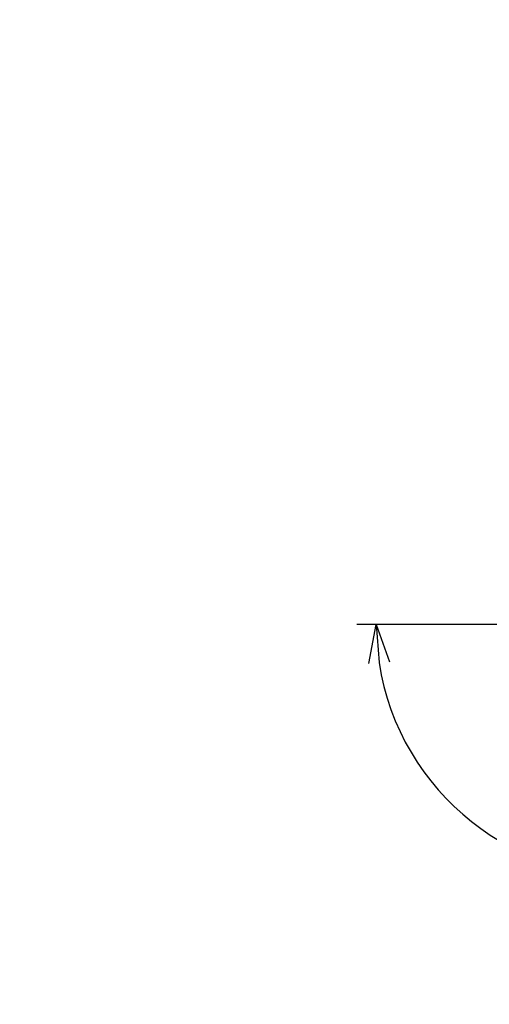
# Model space of a CAD drawing. Extents: x 145 to 1819, y 761 to 1310.
# Tile 15 of 88: x 439 to 457, y 1173 to 1211. Entities that reach past the tile are written whole.
import ezdxf
from ezdxf import colors
from ezdxf.entities.mleader import LeaderData, LeaderLine
from ezdxf.enums import TextEntityAlignment as Align
from ezdxf.math import Vec2, Vec3

# ---------------------------------------------------------------- set-up
doc = ezdxf.new("R2010")
doc.units = 0
doc.header["$MEASUREMENT"] = 0
for name, color, linetype, lineweight in [('B_ANNO_DIM', 7, 'Continuous', 18), ('B_ANNO_TEXT', 7, 'Continuous', 18), ('B_REBAR', 5, 'Continuous', 25)]:
    doc.layers.add(name, color=color, linetype=linetype, lineweight=lineweight)
doc.styles.add('Annotative', font='calibri.ttf', dxfattribs={"height": 0.0625})
doc.styles.get("Standard").update_dxf_attribs({"font": 'calibri.ttf'})
doc.dimstyles.new('Annotative', dxfattribs={"dimscale": 0, "dimtxt": 0.0625, "dimasz": 0.0625, "dimexe": 0.03125, "dimexo": 0.03125, "dimgap": 0.03125, "dimtad": 1, "dimdec": 3, "dimzin": 3, "dimdsep": 46, "dimlunit": 4, "dimtxsty": 'Standard', "dimblk": 'OPEN30', "dimcen": 0.03125, "dimaunit": 1, "dimadec": 0, "dimazin": 3, "dimtfac": 0.75, "dimtdec": 3, "dimtofl": 0, "dimtmove": 0, "dimatfit": 3, "dimldrblk": 'OPEN30', "dimfxl": 1, "dimtfill": 1, "dimfrac": 1, "dimtolj": 1, "dimtzin": 0, "dimarcsym": 0})

# ---------------------------------------------------------------- blocks, each defined once
blk = doc.blocks.new('_Open30')
at = {"color": 0, "linetype": 'ByBlock', "lineweight": -2}
for p, q in [((-1, 0.268), (0, 0)), ((0, 0), (-1, -0.268)), ((0, 0), (-1, 0))]:
    blk.add_line(p, q, dxfattribs=at)
blk = doc.blocks.new('*D28')
at = {"layer": 'B_ANNO_DIM', "color": 0, "lineweight": -2, "transparency": 16777216}
for p, q in [((7.534, -14.001), (13.868, -13.011)), ((-0.75, -14.644), (-7.161, -14.644))]:
    blk.add_line(p, q, dxfattribs=at)
blk.add_arc((3.417, -14.644), 9.828, 188.7533, 0.1274, dxfattribs=at)
at = {"layer": 'Defpoints', "color": 0, "transparency": 16777216}
for p in [(6.793, -14.117), (0, -14.644), (3.417, -14.644), (-1.051, -23.398)]:
    blk.add_point(p, dxfattribs=at)
at = {"layer": 'B_ANNO_DIM', "color": 0, "lineweight": -2, "transparency": 16777216, "xscale": 1.5, "yscale": 1.5, "zscale": 1.5}
for p, rotation in [((13.127, -13.127), 94.504008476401), ((-6.411, -14.644), 94.37665075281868)]:
    blk.add_blockref('_Open30', p, dxfattribs=dict(at, rotation=rotation))
at = {"layer": 'B_ANNO_DIM', "color": 0, "transparency": 16777216, "insert": (4.06, -22.929), "char_height": 1.5, "attachment_point": 5, "rotation": 4.4403}
blk.add_mtext('\\A1;189°', dxfattribs=at)
blk = doc.blocks.new('R502')
at = {"layer": 'B_ANNO_DIM'}
dim = blk.add_angular_dim_3p(base=(-1.0511, -23.3981), center=(3.4168, -14.6444), p1=(0, -14.6444), p2=(6.7927, -14.117), dimstyle='Annotative', override={"dimtfill": 0}, dxfattribs=at)
dim.commit()
dim.dimension.update_dxf_attribs({"geometry": '*D28', "text_midpoint": (4.0602, -22.929)})
blk = doc.blocks.new('INS_SS42_BASE')
at = {"lineweight": 30, "flags": 104}
for tag, p in [('SUB1', (311.281, 226.103, 1.684)), ('SUB2', (319.281, 226.103, 1.684))]:
    blk.add_attdef(tag, text='', height=1.5, dxfattribs=at).set_placement(p, align=Align.MIDDLE_CENTER)
at = {"layer": 'B_ANNO_TEXT', "lineweight": 30}
for tag, p in [('SUB1', (311.281, 226.103)), ('SUB2', (319.281, 226.103))]:
    blk.add_attdef(tag, text='', height=1.5, dxfattribs=at).set_placement(p, align=Align.MIDDLE_CENTER)
at = {"layer": 'B_ANNO_TEXT', "style": 'Annotative'}
for tag, p in [('CORNER1', (97.357, 101.834)), ('CORNER2', (98.569, 3.306))]:
    blk.add_attdef(tag, text='', height=1.5, dxfattribs=at).set_placement(p, align=Align.BOTTOM_RIGHT)
at = {"layer": 'B_ANNO_DIM'}
ml = blk.add_multileader_mtext('Standard', dxfattribs=at)
ml.set_content('\\A1;OPTIONAL CONSTRUCTION JOINTS IN THE PARAPETS MAY BE USED. RUN BAR REINF. THRU THE JOINT. LAP LONGIT. BARS A MIN. OF 1\'-9". MIN. JOINT SPACING OF 80\'-0". DEFINE CONST. JOINT WITH A {\\H0.7x;\\S3#4;}" - \'V\' GROOVE.', color=256)
ml.set_leader_properties()
ml.set_arrow_properties(name='OPEN30')
ml.build(insert=Vec2(0, 0))
ml.multileader.update_dxf_attribs({"dogleg_length": 0.0625, "arrow_head_size": 1.5, "scale": 24})
ctx = ml.context
ctx.base_point, ctx.scale, ctx.char_height, ctx.arrow_head_size, ctx.landing_gap_size, ctx.plane_origin = Vec3(230.36, 166.581, 0.842), 24, 1.5, 1.5, 0.75, Vec3(227.98, 144.17, 0.842)
notes = []
notes.append((ctx, [(0, (1, 1, 0), (228.86, 166.581, 0.842), (1, 0), 1.5, [(0, [(227.98, 144.856, 0.842)], 0, [])])]))
ctx.mtext.insert, ctx.mtext.width, ctx.mtext.flow_direction = Vec3(231.11, 167.342, 0.842), 46.45377, 5
ml = blk.add_multileader_mtext('Standard', dxfattribs=at)
ml.set_content('EDGE OF DECK', color=256)
ml.set_leader_properties()
ml.set_arrow_properties(name='OPEN30')
ml.build(insert=Vec2(0, 0))
ml.multileader.update_dxf_attribs({"dogleg_length": 0.0625, "arrow_head_size": 1.5, "scale": 24})
ctx = ml.context
ctx.base_point, ctx.scale, ctx.char_height, ctx.arrow_head_size, ctx.landing_gap_size, ctx.plane_origin = Vec3(215.269, 151.316, 0.842), 24, 1.5, 1.5, 0.75, Vec3(210.917, 142.532, 0.842)
notes.append((ctx, [(0, (1, 1, 0), (213.769, 151.316, 0.842), (1, 0), 1.5, [(0, [(210.917, 142.532, 0.842)], 0, [])])]))
ctx.mtext.insert, ctx.mtext.width, ctx.mtext.flow_direction = Vec3(216.019, 152.075, 0.842), 8.42502, 5
for ctx, leaders in notes:
    for number, flags, end, landing, length, lines in leaders:
        leader = LeaderData()
        leader.index, (leader.has_last_leader_line, leader.has_dogleg_vector, leader.attachment_direction) = number, flags
        leader.last_leader_point, leader.dogleg_vector, leader.dogleg_length = Vec3(end), Vec3(landing), length
        for number, points, colour, breaks in lines:
            line = LeaderLine()
            line.index, line.vertices, line.color, line.breaks = number, Vec3.list(points), colors.encode_raw_color(colour), breaks
            leader.lines.append(line)
        ctx.leaders.append(leader)
at = {"layer": 'B_REBAR'}
blk.add_blockref('R502', (313.897, 143.773), dxfattribs=at)

msp = doc.modelspace()

# ---------------------------------------------------------------- block references
msp.add_blockref('INS_SS42_BASE', (144.942, 1058.301))

doc.saveas('drawing.dxf')
